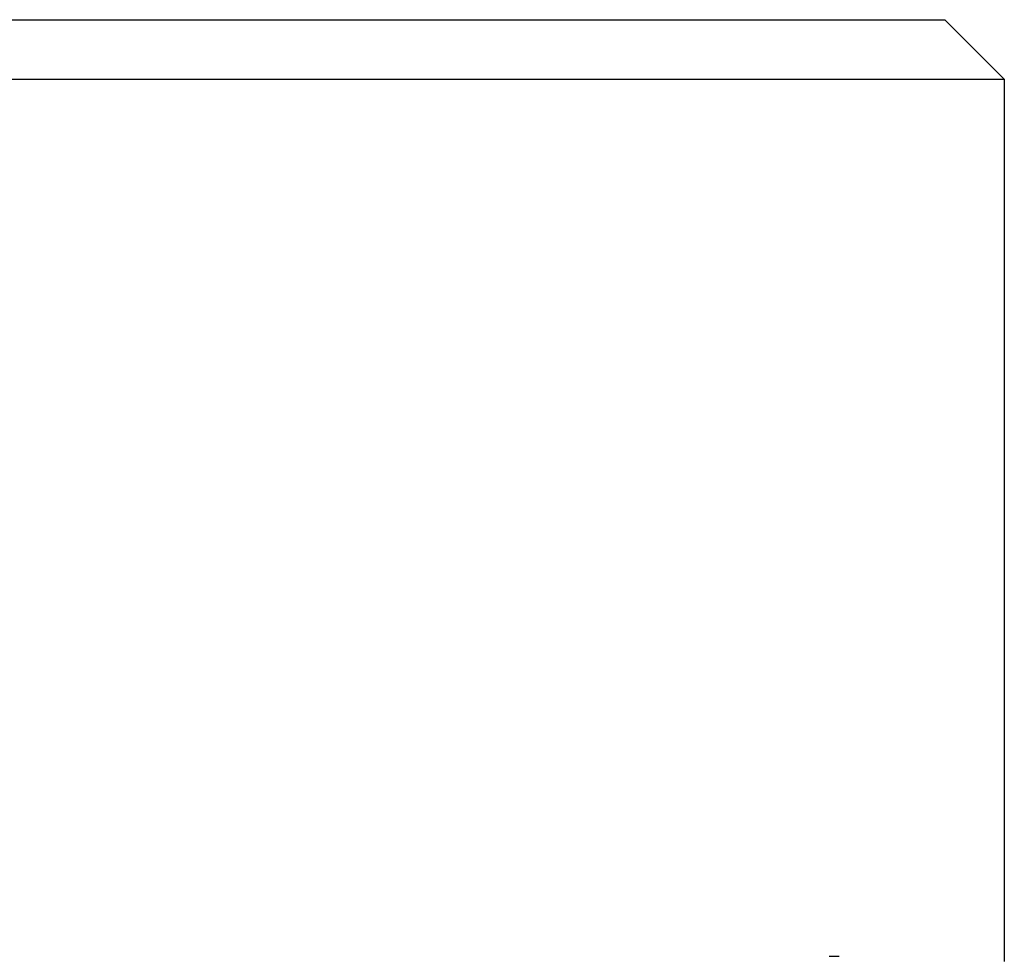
# Model space of a CAD drawing. Header units: millimetres. Extents: x 63 to 3785, y 29 to 352.
# Tile 15 of 17: x 432.46 to 440.74, y 259.2 to 267.08. Entities that reach past the tile are written whole.
import ezdxf

# ---------------------------------------------------------------- set-up
doc = ezdxf.new("R2010")
doc.units = ezdxf.units.MM
doc.layers.add('DETAIL', color=2, linetype='Continuous')

msp = doc.modelspace()

# ---------------------------------------------------------------- linework, layer by layer
at = {"layer": 'DETAIL'}
for p, q in [((422.7432, 267.0806), (440.2432, 267.0806)), ((440.2432, 267.0806), (440.7432, 266.5806)), ((422.2432, 266.5806), (440.7432, 266.5806)), ((440.7432, 266.5806), (440.7432, 259.1526)), ((439.2681, 259.1952), (439.3522, 259.1952))]:
    msp.add_line(p, q, dxfattribs=at)

doc.saveas('drawing.dxf')
